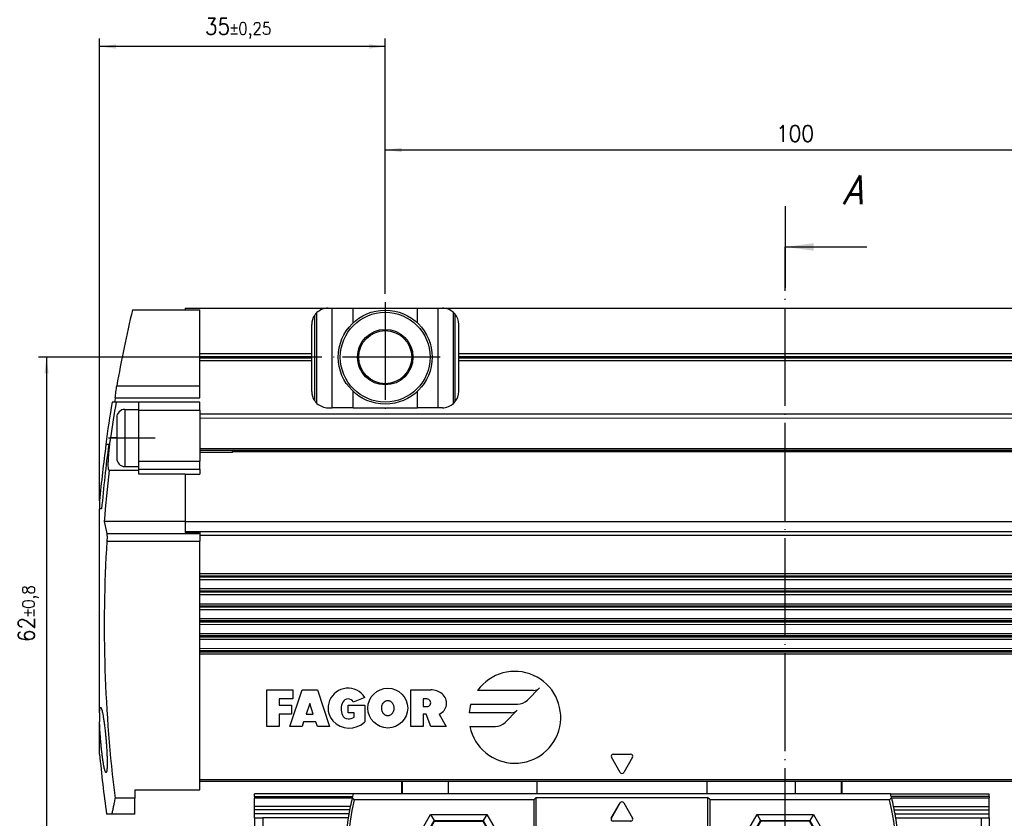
# Model space of a CAD drawing. Header units: millimetres. Extents: x -285 to 970, y -217 to 203.
# Tile 3 of 24: x -173 to -53, y -19 to 79. Entities that reach past the tile are written whole.
import ezdxf

# ---------------------------------------------------------------- set-up
doc = ezdxf.new("R2010")
doc.units = ezdxf.units.MM
doc.linetypes.add('DOT_CENTER', pattern=[14, 12, -1, 0, -1])
doc.layers.add('1', color=7, linetype='Continuous')
doc.styles.add('CONVERTER_11', font='txt.shx', dxfattribs={"width": 0.9})
doc.styles.add('CONVERTER_14', font='txt.shx', dxfattribs={"width": 0.9, "oblique": 15})
doc.dimstyles.new('ME10_DIM_37', dxfattribs={"dimtxt": 2, "dimasz": 2, "dimexe": 1, "dimexo": 1, "dimgap": 1, "dimtad": 1, "dimdsep": 46, "dimtxsty": 'CONVERTER_11', "dimsah": 1, "dimcen": 0.09, "dimclrd": 2, "dimclre": 2, "dimclrt": 2, "dimadec": 0, "dimazin": 0, "dimtol": 1, "dimtp": 0.25, "dimtm": 0.25, "dimtfac": 0.75, "dimtdec": 0, "dimtix": 1, "dimtmove": 0, "dimatfit": 3, "dimfxl": 1, "dimtolj": 1, "dimtzin": 0, "dimarcsym": 0})
doc.dimstyles.new('ME10_DIM_41', dxfattribs={"dimtxt": 2, "dimasz": 2, "dimexe": 1, "dimexo": 1, "dimgap": 1, "dimtad": 1, "dimdsep": 46, "dimtxsty": 'CONVERTER_11', "dimsah": 1, "dimcen": 0.09, "dimclrd": 2, "dimclre": 2, "dimclrt": 2, "dimadec": 0, "dimazin": 0, "dimtfac": 1, "dimtdec": 4, "dimtix": 1, "dimtmove": 0, "dimatfit": 3, "dimfxl": 1, "dimtolj": 1, "dimtzin": 0, "dimarcsym": 0})
doc.dimstyles.new('ME10_DIM_42', dxfattribs={"dimtxt": 2, "dimasz": 2, "dimexe": 1, "dimexo": 1, "dimgap": 1, "dimtad": 1, "dimdsep": 46, "dimtxsty": 'CONVERTER_11', "dimsah": 1, "dimcen": 0.09, "dimclrd": 2, "dimclre": 2, "dimclrt": 2, "dimadec": 0, "dimazin": 0, "dimtol": 1, "dimtp": 0.8, "dimtm": 0.8, "dimtfac": 0.75, "dimtdec": 0, "dimtix": 1, "dimtmove": 0, "dimatfit": 3, "dimfxl": 1, "dimtolj": 1, "dimtzin": 0, "dimarcsym": 0})
doc.dimstyles.get("Standard").update_dxf_attribs({"dimtxt": 0.18, "dimasz": 0.18, "dimexe": 0.18, "dimexo": 0.0625, "dimgap": 0.09, "dimtad": 0, "dimtih": 1, "dimtoh": 1, "dimdec": 4, "dimzin": 0, "dimdsep": 46, "dimtxsty": 'Standard', "dimcen": 0.09, "dimadec": 0, "dimazin": 0, "dimtfac": 1, "dimtdec": 4, "dimtofl": 0, "dimtmove": 0, "dimatfit": 3, "dimfxl": 1, "dimtolj": 1, "dimtzin": 0, "dimarcsym": 0})

# ---------------------------------------------------------------- blocks, each defined once
blk = doc.blocks.new('CABEZA__35', base_point=(-144.3988428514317, -41.42437540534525))
at = {"color": 7, "linetype": 'Continuous'}
for p, q in [((-126.3991338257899, -14.42322364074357), (-126.3990321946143, -15.92322363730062)), ((-72.39865371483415, -15.91956482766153), (-72.39875535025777, -14.41956483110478)), ((-132.3192012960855, -15.92362475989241), (-144.3988428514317, -15.92444321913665)), ((-144.3988209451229, -16.24775847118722), (-144.3988428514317, -15.92444321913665)), ((-144.3988209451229, -16.24775847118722), (-144.398807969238, -16.43926958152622)), ((-144.3987365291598, -17.49365383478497), (-144.398807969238, -16.43926958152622)), ((-126.3990321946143, -15.92322363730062), (-132.3192012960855, -15.92362475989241)), ((-110.1987921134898, -16.67212598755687), (-132.1955525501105, -16.67361638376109)), ((-126.2815550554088, -15.92321567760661), (-126.3990321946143, -15.92322363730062)), ((-120.6418374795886, -15.92283355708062), (-126.2815550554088, -15.92321567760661)), ((-109.8008839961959, -15.92209902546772), (-120.6418374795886, -15.92283355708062)), ((-109.8988124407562, -16.37210566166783), (-110.1987921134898, -16.67212598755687)), ((-110.1987921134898, -16.67212598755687), (-110.1973861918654, -37.42212593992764)), ((-109.8988124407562, -16.37210566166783), (-88.89881248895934, -16.37068280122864)), ((-109.8973658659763, -37.72210561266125), (-109.8988124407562, -16.37210566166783)), ((-88.99732226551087, -15.92068947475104), (-109.8008839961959, -15.92209902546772)), ((-78.15636878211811, -15.91995494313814), (-88.99732226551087, -15.92068947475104)), ((-88.89881248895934, -16.37068280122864), (-88.89736591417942, -37.72068275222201)), ((-88.59879216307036, -16.67066247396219), (-88.89881248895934, -16.37068280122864)), ((-66.60203172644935, -16.66917207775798), (-88.59879216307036, -16.67066247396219)), ((-88.59738624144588, -37.42066242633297), (-88.59879216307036, -16.67066247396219)), ((-72.51613085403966, -15.91957278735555), (-78.15636878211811, -15.91995494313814)), ((-72.39865371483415, -15.91956482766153), (-72.51613085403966, -15.91957278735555)), ((-66.4784846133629, -15.91916370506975), (-72.39865371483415, -15.91956482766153)), ((-66.4784846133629, -15.91916370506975), (-54.39884305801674, -15.9183452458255)), ((-54.39882115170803, -16.24166049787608), (-54.39884305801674, -15.9183452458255)), ((-54.39882115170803, -16.24166049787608), (-54.39880817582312, -16.43317160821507)), ((-54.39873673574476, -17.48755586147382), (-54.39880817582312, -16.43317160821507)), ((-144.3987105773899, -17.87667605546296), (-144.3987365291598, -17.49365383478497)), ((-144.3986771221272, -18.37044234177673), (-144.3987105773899, -17.87667605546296)), ((-100.7048861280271, -18.90778040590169), (-99.61520067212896, -17.02009446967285)), ((-100.6822093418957, -18.89468590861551), (-99.61519889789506, -17.04628039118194)), ((-99.18233635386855, -17.02006514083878), (-98.09239510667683, -18.90760339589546)), ((-99.18233457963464, -17.04625106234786), (-98.11507366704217, -18.89451197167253)), ((-54.39871078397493, -17.87057808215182), (-54.39873673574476, -17.48755586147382)), ((-54.39867732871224, -18.36434436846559), (-54.39871078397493, -17.87057808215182)), ((-144.3986432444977, -18.87044234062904), (-144.3986771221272, -18.37044234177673)), ((-144.3986432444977, -18.87044234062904), (-143.3986432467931, -18.87037458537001)), ((-144.3986432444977, -18.87044234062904), (-144.3971828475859, -40.42444316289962)), ((-132.9419447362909, -18.86966608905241), (-143.3986432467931, -18.87037458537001)), ((-143.3986432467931, -18.87037458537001), (-143.3971828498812, -40.42437540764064)), ((-125.3454343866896, -24.42315226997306), (-122.372429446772, -19.2729508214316)), ((-122.8489931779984, -18.44764736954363), (-122.4159667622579, -19.19755377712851)), ((-122.4159667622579, -19.19755377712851), (-122.372429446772, -19.2729508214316)), ((-122.372429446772, -19.2729508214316), (-116.4257216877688, -19.2725479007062)), ((-116.4257216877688, -19.2725479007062), (-116.3821945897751, -19.1971449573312)), ((-116.4257216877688, -19.2725479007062), (-113.4520188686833, -24.42234642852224)), ((-115.949269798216, -18.44717987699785), (-116.3821945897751, -19.1971449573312)), ((-98.30880186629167, -19.28248955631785), (-100.4884285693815, -19.28263723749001)), ((-98.33148042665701, -19.26939813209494), (-100.4657517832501, -19.26954274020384)), ((-82.37151026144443, -19.27024054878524), (-85.34451520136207, -24.4204419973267)), ((-82.84807399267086, -18.44493709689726), (-82.41504757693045, -19.19484350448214)), ((-82.41504757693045, -19.19484350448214), (-82.37151026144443, -19.27024054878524)), ((-76.42480250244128, -19.26983762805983), (-82.37151026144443, -19.27024054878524)), ((-76.42480250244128, -19.26983762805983), (-76.38127540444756, -19.19443468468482)), ((-73.4510996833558, -24.41963615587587), (-76.42480250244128, -19.26983762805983)), ((-75.94835061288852, -18.44446960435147), (-76.38127540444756, -19.19443468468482)), ((-65.85534195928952, -18.86512061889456), (-55.39864344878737, -18.8644121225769)), ((-55.39864344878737, -18.8644121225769), (-54.39864345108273, -18.86434436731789)), ((-55.39864344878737, -18.8644121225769), (-55.39718305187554, -40.41841294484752)), ((-54.39864345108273, -18.86434436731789), (-54.39867732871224, -18.36434436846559)), ((-54.39864345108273, -18.86434436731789), (-54.39718305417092, -40.4183451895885)), ((-126.2984500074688, -24.42321684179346), (-125.4324988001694, -24.42315816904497)), ((-125.4324988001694, -24.42315816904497), (-125.3454343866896, -24.42315226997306)), ((-122.3717315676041, -29.57295079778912), (-125.3454343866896, -24.42315226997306)), ((-113.4520188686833, -24.42234642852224), (-116.425023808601, -29.57254787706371)), ((-113.3649544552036, -24.42234052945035), (-113.4520188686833, -24.42234642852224)), ((-112.4990032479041, -24.42228185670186), (-113.3649544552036, -24.42234052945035)), ((-86.2975308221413, -24.42050656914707), (-85.43157961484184, -24.42044789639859)), ((-85.43157961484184, -24.42044789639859), (-85.34451520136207, -24.4204419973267)), ((-85.34451520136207, -24.4204419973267), (-82.3708123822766, -29.57024052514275)), ((-76.42410462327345, -29.56983760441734), (-73.4510996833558, -24.41963615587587)), ((-73.36403526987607, -24.41963025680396), (-73.4510996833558, -24.41963615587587)), ((-72.49808406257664, -24.41957158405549), (-73.36403526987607, -24.41963025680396)), ((-122.8481834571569, -30.39831882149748), (-122.4152586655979, -29.64835374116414)), ((-122.4152586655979, -29.64835374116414), (-122.3717315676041, -29.57295079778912)), ((-116.425023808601, -29.57254787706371), (-122.3717315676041, -29.57295079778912)), ((-116.381486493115, -29.64794492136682), (-116.425023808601, -29.57254787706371)), ((-115.9484600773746, -30.39785132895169), (-116.381486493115, -29.64794492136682)), ((-82.8472642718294, -30.39560854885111), (-82.41433948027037, -29.64564346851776)), ((-82.41433948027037, -29.64564346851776), (-82.3708123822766, -29.57024052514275)), ((-82.3708123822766, -29.57024052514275), (-76.42410462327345, -29.56983760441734)), ((-76.38056730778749, -29.64523464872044), (-76.42410462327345, -29.56983760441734)), ((-75.94754089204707, -30.39514105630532), (-76.38056730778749, -29.64523464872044)), ((-109.8973658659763, -37.72210561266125), (-130.6880993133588, -37.72351429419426)), ((-130.4890249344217, -37.42350080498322), (-110.1973861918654, -37.42212593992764)), ((-110.1973861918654, -37.42212593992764), (-109.8973658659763, -37.72210561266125)), ((-88.89736591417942, -37.72068275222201), (-88.59738624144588, -37.42066242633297)), ((-68.10663246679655, -37.7192740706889), (-88.89736591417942, -37.72068275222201)), ((-68.30574749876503, -37.41928756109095), (-88.59738624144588, -37.42066242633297)), ((-143.897148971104, -40.92440928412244), (-144.3971828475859, -40.42444316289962)), ((-143.897148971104, -40.92440928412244), (-143.3971828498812, -40.42437540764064)), ((-143.897148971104, -40.92440928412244), (-143.3971150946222, -41.42437540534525)), ((-143.3971828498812, -40.42437540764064), (-55.39718305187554, -40.41841294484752)), ((-126.3971490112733, -40.92322356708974), (-72.39714913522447, -40.91956478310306)), ((-126.3971490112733, -40.92322356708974), (-126.3971151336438, -41.42322356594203)), ((-72.39714913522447, -40.91956478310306), (-72.39711525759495, -41.41956478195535)), ((-55.39718305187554, -40.41841294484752), (-54.89714917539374, -40.91837906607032)), ((-54.89714917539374, -40.91837906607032), (-55.39711529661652, -41.41841294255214)), ((-54.39718305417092, -40.4183451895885), (-54.89714917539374, -40.91837906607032)), ((-143.3971150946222, -41.42437540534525), (-126.3971151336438, -41.42322356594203)), ((-72.39711525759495, -41.41956478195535), (-55.39711529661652, -41.41841294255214))]:
    blk.add_line(p, q, dxfattribs=at)
at = {"color": 3, "linetype": 'Continuous'}
for p, q in [((-126.2815550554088, -15.92321567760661), (-126.2816566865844, -14.42321568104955)), ((-120.6418374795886, -15.92283355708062), (-120.6419391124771, -14.42283356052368)), ((-109.8008839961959, -15.92209902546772), (-109.8009856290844, -14.42209902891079)), ((-88.9974238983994, -14.4206894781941), (-88.99732226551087, -15.92068947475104)), ((-78.15647041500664, -14.41995494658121), (-78.15636878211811, -15.91995494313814)), ((-72.51613085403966, -15.91957278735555), (-72.51623248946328, -14.41957279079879)), ((-144.3988209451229, -16.24775847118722), (-132.4009697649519, -16.24694555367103)), ((-132.4478170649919, -16.43845983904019), (-144.398807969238, -16.43926958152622)), ((-54.39882115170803, -16.24166049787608), (-66.39667233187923, -16.24247341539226)), ((-66.34979908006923, -16.43398135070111), (-54.39880817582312, -16.43317160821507)), ((-132.6848321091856, -17.49286015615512), (-144.3987365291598, -17.49365383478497)), ((-132.7622647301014, -17.87588762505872), (-144.3987105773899, -17.87667605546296)), ((-99.61520067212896, -17.02009446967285), (-99.61519889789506, -17.04628039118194)), ((-99.18233635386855, -17.02006514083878), (-99.18233457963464, -17.04625106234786)), ((-66.11264115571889, -17.48834954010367), (-54.39873673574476, -17.48755586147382)), ((-66.03515663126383, -17.871366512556), (-54.39871078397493, -17.87057808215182)), ((-132.855351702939, -18.36966022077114), (-144.3986771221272, -18.37044234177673)), ((-126.2984500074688, -24.42321684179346), (-122.8489931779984, -18.44764736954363)), ((-125.4324988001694, -24.42315816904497), (-122.4159667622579, -19.19755377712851)), ((-122.8489931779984, -18.44764736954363), (-115.949269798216, -18.44717987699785)), ((-122.4159667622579, -19.19755377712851), (-116.3821945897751, -19.1971449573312)), ((-116.3821945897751, -19.1971449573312), (-113.3649544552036, -24.42234052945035)), ((-115.949269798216, -18.44717987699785), (-112.4990032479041, -24.42228185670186)), ((-100.7048861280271, -18.90778040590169), (-100.6822093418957, -18.89468590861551)), ((-100.4884285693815, -19.28263723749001), (-100.4657517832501, -19.26954274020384)), ((-98.33148042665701, -19.26939813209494), (-98.30880186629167, -19.28248955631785)), ((-98.11507366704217, -18.89451197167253), (-98.09239510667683, -18.90760339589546)), ((-86.2975308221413, -24.42050656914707), (-82.84807399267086, -18.44493709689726)), ((-85.43157961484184, -24.42044789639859), (-82.41504757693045, -19.19484350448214)), ((-82.84807399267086, -18.44493709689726), (-75.94835061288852, -18.44446960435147)), ((-82.41504757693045, -19.19484350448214), (-76.38127540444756, -19.19443468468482)), ((-76.38127540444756, -19.19443468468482), (-73.36403526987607, -24.41963025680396)), ((-75.94835061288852, -18.44446960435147), (-72.49808406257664, -24.41957158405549)), ((-65.94200274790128, -18.36512648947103), (-54.39867732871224, -18.36434436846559)), ((-122.8481834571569, -30.39831882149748), (-126.2984500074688, -24.42321684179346)), ((-122.4152586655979, -29.64835374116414), (-125.4324988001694, -24.42315816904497)), ((-113.3649544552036, -24.42234052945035), (-116.381486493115, -29.64794492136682)), ((-112.4990032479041, -24.42228185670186), (-115.9484600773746, -30.39785132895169)), ((-82.8472642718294, -30.39560854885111), (-86.2975308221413, -24.42050656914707)), ((-82.41433948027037, -29.64564346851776), (-85.43157961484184, -24.42044789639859)), ((-73.36403526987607, -24.41963025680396), (-76.38056730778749, -29.64523464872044)), ((-72.49808406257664, -24.41957158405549), (-75.94754089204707, -30.39514105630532)), ((-116.381486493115, -29.64794492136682), (-122.4152586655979, -29.64835374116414)), ((-76.38056730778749, -29.64523464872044), (-82.41433948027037, -29.64564346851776)), ((-115.9484600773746, -30.39785132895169), (-122.8481834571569, -30.39831882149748)), ((-75.94754089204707, -30.39514105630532), (-82.8472642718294, -30.39560854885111))]:
    blk.add_line(p, q, dxfattribs=at)
at = {"color": 7, "linetype": 'Continuous'}
for centre, radius in [((-119.3982669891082, -24.42274941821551), 2.750000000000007), ((-79.39826708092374, -24.42003920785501), 2.749999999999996), ((-119.3982669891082, -24.42274941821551), 2.500000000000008), ((-79.39826708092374, -24.42003920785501), 2.500000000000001)]:
    blk.add_circle(centre, radius, dxfattribs=at)
for centre, radius, start, end in [((-99.39826703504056, -24.42139431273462), 33.69999999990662, 166.7085571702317, 202.6946056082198), ((-99.39826703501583, -24.42139431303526), 33.99999999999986, 166.4206265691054, 168.2418849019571), ((-99.398267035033, -24.42139431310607), 33.9999999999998, 166.3082129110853, 166.4206265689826), ((-99.39826703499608, -24.42139431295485), 33.99999999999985, 166.088376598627, 166.3082129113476), ((-99.39826703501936, -24.42139431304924), 33.99999999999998, 165.5263697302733, 166.0883765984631), ((-99.39826703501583, -24.42139431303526), 33.69999999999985, 337.3131585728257, 13.29920701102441), ((-99.39826703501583, -24.42139431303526), 33.99999999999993, 13.91938758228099, 14.48139445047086), ((-99.39826703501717, -24.42139431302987), 33.99999999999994, 13.69955126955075, 13.91938758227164), ((-99.3982670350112, -24.42139431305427), 33.9999999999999, 13.58713761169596, 13.69955126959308), ((-99.39826703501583, -24.42139431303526), 33.99999999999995, 11.76587927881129, 13.58713761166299), ((-99.39826703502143, -24.42139431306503), 34.00000000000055, 168.9004124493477, 169.7471682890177), ((-99.39826703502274, -24.4213943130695), 34.00000000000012, 168.2418849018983, 168.9004124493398), ((-99.39876004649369, -17.14503697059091), 0.2499143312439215, 30.00388209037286, 150.0038820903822), ((-99.39875827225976, -17.17122289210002), 0.2499143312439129, 30.00388209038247, 150.0038820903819), ((-99.39826703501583, -24.42139431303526), 33.99999999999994, 11.10735173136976, 11.76587927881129), ((-99.39826703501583, -24.42139431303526), 33.99999999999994, 10.26059589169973, 11.10735173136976), ((-99.39826703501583, -24.42139431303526), 33.9999999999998, 170.602313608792, 203.0316045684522), ((-99.39826703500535, -24.42139431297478), 34.00000000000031, 169.7471682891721, 170.6023136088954), ((-100.4884455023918, -19.03272290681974), 0.2499143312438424, 150.0038820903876, 270.0038820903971), ((-100.4657687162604, -19.01962840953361), 0.2499143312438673, 150.0038820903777, 270.0038820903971), ((-98.33149735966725, -19.01948380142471), 0.2499143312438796, 270.0038820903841, 30.00388209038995), ((-98.30881879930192, -19.03257522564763), 0.249914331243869, 270.0038820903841, 30.00388209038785), ((-99.39826703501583, -24.42139431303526), 33.99999999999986, 336.9761596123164, 9.40545057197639), ((-99.39826703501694, -24.42139431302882), 33.99999999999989, 9.40545057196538, 10.26059589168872)]:
    blk.add_arc(centre, radius, start, end, dxfattribs=at)
for points, knots in [([(-132.1955525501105, -16.67361638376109), (-132.2152827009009, -16.64867114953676), (-132.2547908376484, -16.59872017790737), (-132.3139352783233, -16.52376914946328), (-132.3730605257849, -16.44872696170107), (-132.4123987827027, -16.39868354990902), (-132.4320910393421, -16.37363240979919)], [0, 0, 0, 0, 0.0954143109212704, 0.1910600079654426, 0.2864288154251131, 0.382022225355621, 0.382022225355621, 0.382022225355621, 0.382022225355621]), ([(-66.365533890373, -16.3691560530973), (-66.38519989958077, -16.39418079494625), (-66.4245307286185, -16.44422874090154), (-66.48361781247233, -16.51924347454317), (-66.54277495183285, -16.59423158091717), (-66.5822769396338, -16.6441887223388), (-66.60203172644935, -16.66917207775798)], [0, 0, 0, 0, 0.0954824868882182, 0.1909591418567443, 0.2864723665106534, 0.3820222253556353, 0.3820222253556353, 0.3820222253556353, 0.3820222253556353]), ([(-130.6880993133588, -37.72351429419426), (-130.6715265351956, -37.69847006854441), (-130.6384175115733, -37.64843685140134), (-130.5886782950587, -37.57342617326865), (-130.5389009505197, -37.49846056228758), (-130.5056516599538, -37.44848946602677), (-130.4890249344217, -37.42350080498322)], [0, 0, 0, 0, 0.090093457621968, 0.1799882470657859, 0.2700098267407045, 0.3600538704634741, 0.3600538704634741, 0.3600538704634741, 0.3600538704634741]), ([(-68.30574749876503, -37.41928756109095), (-68.28914201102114, -37.44423695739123), (-68.25588669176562, -37.49420240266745), (-68.2060742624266, -37.56919870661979), (-68.15630034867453, -37.6442397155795), (-68.12318380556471, -37.69426959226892), (-68.10663246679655, -37.7192740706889)], [0, 0, 0, 0, 0.0899106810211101, 0.1800615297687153, 0.2700953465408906, 0.360053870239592, 0.360053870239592, 0.360053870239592, 0.360053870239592])]:
    blk.add_open_spline(points, degree=3, knots=knots, dxfattribs=at)
at = {"layer": '1', "color": 2, "linetype": 'DOT_CENTER'}
for p, q in [((-119.3982669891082, -20.67274941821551), (-119.3982669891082, -28.17274941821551)), ((-79.39826708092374, -20.67003920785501), (-79.39826708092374, -28.17003920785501)), ((-115.6482669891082, -24.42274941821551), (-123.1482669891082, -24.42274941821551)), ((-75.64826708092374, -24.42003920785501), (-83.14826708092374, -24.42003920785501))]:
    blk.add_line(p, q, dxfattribs=at)
at = {"layer": '1', "color": 30, "linetype": 'Continuous'}
for centre, radius, end in [((-119.3982669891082, -24.42274941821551), 2.999999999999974, 94.9999999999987), ((-79.39826708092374, -24.42003920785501), 3.000000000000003, 95.00000000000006)]:
    blk.add_arc(centre, radius, 175, end, dxfattribs=at)
blk = doc.blocks.new('REGLA__36', base_point=(-163.4012745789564, -18.42233367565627))
at = {"color": 7, "linetype": 'Continuous'}
for p, q in [((-152.9028742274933, 43.57498318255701), (-135.4028742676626, 43.57616889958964)), ((-152.9028742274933, 43.57498318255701), (-152.902860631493, 43.37431978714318)), ((-135.4028742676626, 43.57616889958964), (-134.9028742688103, 43.57620277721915)), ((-134.9028742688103, 43.57620277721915), (-132.343242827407, 43.57637620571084)), ((-132.343242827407, 43.57637620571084), (-124.4625057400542, 43.57691016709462)), ((-124.4625057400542, 43.57691016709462), (-121.9028742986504, 43.57708359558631)), ((-121.9028742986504, 43.57708359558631), (-121.4028742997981, 43.57711747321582)), ((-121.4028742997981, 43.57711747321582), (-35.40287449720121, 43.58294442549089)), ((-159.3681453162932, 43.37388173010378), (-152.902860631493, 43.37431978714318)), ((-152.902860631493, 43.37431978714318), (-151.1028606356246, 43.3744417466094)), ((-151.1024976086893, 38.01652651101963), (-151.1028606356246, 43.3744417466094)), ((-120.0354175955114, 31.91699702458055), (-120.0361710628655, 43.0374231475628)), ((-119.8778264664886, 42.87119723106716), (-119.8770955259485, 32.08324439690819)), ((-137.4024976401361, 38.01745475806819), (-137.4027387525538, 41.57603339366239)), ((-119.4024976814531, 38.01867435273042), (-119.4027387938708, 41.57725298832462)), ((-151.1024976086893, 38.01652651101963), (-137.4024976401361, 38.01745475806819)), ((-151.1024377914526, 37.13368380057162), (-151.1024976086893, 38.01652651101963)), ((-137.4024378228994, 37.13461204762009), (-137.4024976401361, 38.01745475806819)), ((-119.4024976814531, 38.01867435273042), (-37.40249786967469, 38.02423028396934)), ((-119.4024378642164, 37.13583164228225), (-119.4024976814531, 38.01867435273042)), ((-137.4024378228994, 37.13461204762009), (-151.1024377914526, 37.13368380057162)), ((-151.1022305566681, 34.07510521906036), (-151.1024377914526, 37.13368380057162)), ((-137.4021831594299, 33.37603341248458), (-137.4024378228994, 37.13461204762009)), ((-37.40243805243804, 37.14138757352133), (-119.4024378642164, 37.13583164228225)), ((-119.4021832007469, 33.3772530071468), (-119.4024378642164, 37.13583164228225)), ((-161.3005110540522, 34.07441423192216), (-151.1022305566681, 34.07510521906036)), ((-151.1021289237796, 32.57510522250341), (-151.1022305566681, 34.07510521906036)), ((-161.4760940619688, 32.57440233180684), (-151.1021289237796, 32.57510522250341)), ((-161.3790197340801, 32.07374545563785), (-161.8696688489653, 32.07371221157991)), ((-158.6020949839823, 32.07393360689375), (-161.3790197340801, 32.07374545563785)), ((-151.1020950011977, 32.07444177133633), (-158.6020949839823, 32.07393360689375)), ((-158.6020342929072, 31.17819391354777), (-158.6020949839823, 32.07393360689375)), ((-151.1020272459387, 31.07444177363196), (-151.1020950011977, 32.07444177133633)), ((-135.4020476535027, 31.37616892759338), (-134.9020476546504, 31.37620280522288)), ((-132.3424162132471, 31.37637623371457), (-134.9020476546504, 31.37620280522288)), ((-132.3424162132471, 31.37637623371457), (-124.4616791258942, 31.37691019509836)), ((-121.9020476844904, 31.37708362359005), (-124.4616791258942, 31.37691019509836)), ((-121.4020476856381, 31.37711750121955), (-121.9020476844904, 31.37708362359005)), ((-161.3020949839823, 30.17819391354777), (-161.3020949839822, 27.67836330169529)), ((-160.3020949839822, 31.17819391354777), (-158.6020342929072, 31.17819391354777)), ((-158.6020272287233, 31.07393360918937), (-158.6020342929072, 31.17819391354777)), ((-158.6016037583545, 24.82393362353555), (-158.6020272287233, 31.07393360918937)), ((-151.1020272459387, 31.07444177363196), (-151.1019934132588, 30.57510518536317)), ((119.8365807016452, 30.59346269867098), (-151.1019934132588, 30.57510518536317)), ((-151.1019934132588, 30.57510518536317), (-151.1019595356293, 30.07510518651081)), ((-151.1019595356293, 30.07510518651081), (-151.1017086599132, 26.37243001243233)), ((-162.6222835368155, 26.87432465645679), (-162.6480447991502, 26.8743229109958)), ((-162.2795985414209, 26.87434787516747), (-162.6222835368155, 26.87432465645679)), ((-161.3020949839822, 27.67836330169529), (-161.3020949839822, 25.17819391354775)), ((-151.1017086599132, 26.37243001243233), (-151.1016037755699, 24.82444178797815)), ((-151.1016951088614, 26.1724300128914), (118.7717455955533, 26.19071535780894)), ((-151.1016782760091, 25.92399391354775), (-147.1020949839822, 25.92399391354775)), ((-146.8533710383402, 26.17271785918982), (-147.1020949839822, 25.92399391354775)), ((-147.1020949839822, 25.92399391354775), (-147.1020949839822, 26.1727010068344)), ((-147.0295875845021, 25.99650131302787), (118.8892100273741, 26.01451871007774)), ((-160.3020949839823, 24.17819391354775), (-158.6015600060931, 24.17819391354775)), ((-158.6015600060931, 24.17819391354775), (-158.6016037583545, 24.82393362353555)), ((-158.60153688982, 23.83702079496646), (-158.6015600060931, 24.17819391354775)), ((-151.1015369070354, 23.83752895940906), (-151.1016037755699, 24.82444178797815)), ((-158.6015266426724, 23.68578312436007), (-162.2262172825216, 23.68553753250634)), ((-158.6015266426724, 23.68578312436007), (-158.60153688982, 23.83702079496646)), ((-158.6014977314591, 23.25908247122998), (-158.6015266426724, 23.68578312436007)), ((-152.9014977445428, 23.25946867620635), (-158.6014977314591, 23.25908247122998)), ((-152.9014977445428, 23.25946867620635), (-151.1014977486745, 23.25959063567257)), ((-152.9014977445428, 23.25946867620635), (-152.9011036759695, 17.44340984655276)), ((-151.1015369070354, 23.83752895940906), (-151.1014977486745, 23.25959063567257)), ((-163.4012745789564, 19.96541164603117), (-163.4012074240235, 18.9742718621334)), ((-163.1484340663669, 18.97428898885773), (-163.4012074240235, 18.9742718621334)), ((-163.3995164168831, -5.98330576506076), (-163.4012074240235, 18.9742718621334)), ((-152.9011036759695, 17.44340984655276), (-162.8250183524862, 17.44273744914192)), ((-152.9011036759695, 17.44340984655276), (-152.9011034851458, 17.44059348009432)), ((-152.9011034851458, 17.44059348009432), (120.5383027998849, 17.45912043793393)), ((-152.9011034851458, 17.44059348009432), (-152.9010205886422, 16.21712382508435)), ((-152.9010205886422, 16.21712382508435), (-152.9010127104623, 16.10084975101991)), ((-151.1010127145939, 16.10097171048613), (-152.9010127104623, 16.10084975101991)), ((-151.1010127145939, 16.10097171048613), (-151.101002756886, 15.95400588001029)), ((-151.101002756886, 15.95400588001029), (-151.1009891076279, 15.75255645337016)), ((-151.1009891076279, 15.75255645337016), (-151.1009397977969, 15.02479256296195)), ((-151.1006684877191, 11.02052660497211), (-151.1009397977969, 15.02479256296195)), ((120.2581642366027, 11.03891259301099), (-151.1006684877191, 11.02052660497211)), ((-151.1006222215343, 10.33768389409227), (-151.1006684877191, 11.02052660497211)), ((-151.1006222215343, 10.33768389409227), (119.8029151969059, 10.35603903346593)), ((-151.1005442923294, 9.18752660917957), (-151.1006222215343, 10.33768389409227)), ((119.036109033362, 9.20582978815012), (-151.1005442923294, 9.18752660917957)), ((-151.1004980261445, 8.50468389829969), (-151.1005442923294, 9.18752660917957)), ((-151.1004980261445, 8.50468389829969), (118.5808599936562, 8.52295622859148)), ((-151.1004200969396, 7.35452661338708), (-151.1004980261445, 8.50468389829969)), ((-151.1004200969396, 7.35452661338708), (119.3169899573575, 7.3728488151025)), ((-151.1003738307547, 6.67168390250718), (-151.1004200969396, 7.35452661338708)), ((-151.1003738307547, 6.67168390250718), (119.7721978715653, 6.69003694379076)), ((-151.1002959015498, 5.52152661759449), (-151.1003738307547, 6.67168390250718)), ((120.5389347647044, 5.53993160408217), (-151.1002959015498, 5.52152661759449)), ((-151.100249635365, 4.83868390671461), (-151.1002959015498, 5.52152661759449)), ((-151.100249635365, 4.83868390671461), (120.1369302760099, 4.85706165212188)), ((-151.10017170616, 3.68852662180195), (-151.100249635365, 4.83868390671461)), ((119.3701241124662, 3.70685240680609), (-151.10017170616, 3.68852662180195)), ((-151.1001254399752, 3.00568391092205), (-151.10017170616, 3.68852662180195)), ((-151.1001254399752, 3.00568391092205), (118.9148750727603, 3.02397884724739)), ((-151.1000475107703, 1.85552662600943), (-151.1001254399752, 3.00568391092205)), ((118.9830050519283, 1.87382617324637), (-151.1000475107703, 1.85552662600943)), ((-151.1000012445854, 1.17268391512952), (-151.1000475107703, 1.85552662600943)), ((119.4382129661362, 1.19101430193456), (-151.1000012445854, 1.17268391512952)), ((-151.0989579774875, -14.22489718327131), (-151.1000012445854, 1.17268391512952)), ((-163.3995164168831, -5.98330576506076), (-163.3994415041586, -7.08894281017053)), ((-163.3991726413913, -11.05708890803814), (-163.3994415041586, -7.08894281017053)), ((-151.0988769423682, -15.42089466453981), (-151.0989579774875, -14.22489718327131)), ((119.2945047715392, -14.40657660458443), (-151.0989444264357, -14.42489718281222)), ((-159.0988769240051, -15.42143670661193), (-151.0988769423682, -15.42089466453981)), ((-159.0988769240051, -15.42143670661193), (-159.0988077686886, -16.44210015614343)), ((-159.0988077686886, -16.44210015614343), (-161.4950563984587, -16.44226251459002)), ((-159.0986736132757, -18.4221001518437), (-159.0988077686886, -16.44210015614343)), ((-161.9113290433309, -18.42229072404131), (-162.5452520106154, -18.42233367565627)), ((-159.0986736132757, -18.4221001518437), (-161.9113290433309, -18.42229072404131))]:
    blk.add_line(p, q, dxfattribs=at)
at = {"color": 3, "linetype": 'Continuous'}
for p, q in [((-134.9020476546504, 31.37620280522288), (-134.9028742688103, 43.57620277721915)), ((-132.34312002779, 41.76397643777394), (-132.343242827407, 43.57637620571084)), ((-124.4623829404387, 41.76451039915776), (-124.4625057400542, 43.57691016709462)), ((-121.9020476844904, 31.37708362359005), (-121.9028742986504, 43.57708359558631)), ((-137.0694803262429, 42.68159757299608), (-137.0687749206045, 32.27051440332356)), ((-136.7687508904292, 31.91586325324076), (-136.7695043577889, 43.03628937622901)), ((-151.1024724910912, 37.64581583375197), (-137.4024725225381, 37.64674408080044)), ((-151.1024629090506, 37.50439447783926), (-137.4024629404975, 37.50532272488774)), ((-119.402472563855, 37.64796367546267), (-37.40247275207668, 37.65351960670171)), ((-119.4024629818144, 37.50654231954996), (-37.40246317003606, 37.512098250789)), ((-132.3424162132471, 31.37637623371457), (-132.3425525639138, 33.38877600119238)), ((-124.4616791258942, 31.37691019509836), (-124.4618154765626, 33.38930996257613)), ((-160.3020949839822, 31.17819391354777), (-160.3020949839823, 27.6784310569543)), ((-158.6020272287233, 31.07393360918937), (-151.1020272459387, 31.07444177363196)), ((120.1698989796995, 30.09348528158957), (-151.1019595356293, 30.07510518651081)), ((-161.3020949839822, 27.67836330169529), (-162.0499202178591, 27.6779806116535)), ((-160.3020949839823, 27.6784310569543), (-160.3020949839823, 24.17819391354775)), ((-151.1017086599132, 26.37243001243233), (118.6384182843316, 26.39070632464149)), ((-146.9228213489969, 26.10326754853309), (118.8180405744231, 26.12127288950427)), ((-158.6016037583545, 24.82393362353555), (-151.1016037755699, 24.82444178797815)), ((-158.60153688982, 23.83702079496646), (-151.1015369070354, 23.83752895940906)), ((-162.520053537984, 15.95323217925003), (-151.101002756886, 15.95400588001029)), ((-152.9010205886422, 16.21712382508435), (119.7226195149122, 16.2355955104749)), ((-151.1009891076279, 15.75255645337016), (119.4128126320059, 15.7708851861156)), ((-162.5029441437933, 15.02402001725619), (-151.1009397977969, 15.02479256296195)), ((120.0776822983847, 10.76818968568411), (-151.100650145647, 10.74981592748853)), ((119.983397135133, 10.62676194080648), (-151.1006405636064, 10.60839457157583)), ((118.8556270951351, 8.93510688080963), (-151.1005259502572, 8.91681593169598)), ((118.7613419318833, 8.79367913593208), (-151.1005163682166, 8.77539457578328)), ((119.4974555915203, 7.10215036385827), (-151.1004017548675, 7.08381593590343)), ((119.5917322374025, 6.96073539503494), (-151.1003921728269, 6.94239457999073)), ((120.4116973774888, 5.26921230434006), (-151.1002775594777, 5.25081594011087)), ((120.317412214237, 5.1277845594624), (-151.1002679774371, 5.10939458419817)), ((119.1896421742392, 3.43612949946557), (-151.1001533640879, 3.41781594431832)), ((119.0953570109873, 3.29470175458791), (-151.1001437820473, 3.27639458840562)), ((119.1634706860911, 1.60312772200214), (-151.1000291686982, 1.58481594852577)), ((119.2577473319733, 1.46171275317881), (-151.1000195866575, 1.44339459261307)), ((-142.8997066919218, -3.17434161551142), (-139.7122066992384, -3.17412564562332)), ((-142.8994017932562, -7.6743416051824), (-142.8997066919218, -3.17434161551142)), ((-140.0869017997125, -7.67415104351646), (-138.5872067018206, -3.1740494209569)), ((-139.7122066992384, -3.17412564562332), (-139.7121304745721, -4.29912564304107)), ((-138.5872067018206, -3.1740494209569), (-136.7122067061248, -3.17392237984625)), ((-136.7122067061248, -3.17392237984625), (-135.2119018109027, -7.67382073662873)), ((-125.2587664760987, -3.17314634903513), (-122.8212664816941, -3.17298119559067)), ((-125.2584615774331, -7.6731463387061), (-125.2587664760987, -3.17314634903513)), ((-110.2277760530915, -3.25673073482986), (-117.0864474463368, -3.25719544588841)), ((-110.9898441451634, -4.44994245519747), (-109.492014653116, -2.9519099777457)), ((-139.7121304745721, -4.29912564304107), (-141.3996304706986, -4.29923998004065)), ((-141.3996304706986, -4.29923998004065), (-141.3995796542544, -5.04923997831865)), ((-130.9081836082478, -4.11102912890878), (-132.3094766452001, -4.67362407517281)), ((-123.2899402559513, -4.29801295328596), (-123.7586902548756, -4.29804471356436)), ((-123.7586902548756, -4.29804471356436), (-123.7586267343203, -5.23554471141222)), ((-141.3995796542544, -5.04923997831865), (-139.8995796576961, -5.04913834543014)), ((-139.8995796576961, -5.04913834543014), (-139.8995034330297, -6.17413834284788)), ((-137.6495923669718, -4.86148589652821), (-138.0870034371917, -6.17401553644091)), ((-137.2120034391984, -6.1739562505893), (-137.6495923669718, -4.86148589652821)), ((-132.9589702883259, -5.04866808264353), (-130.8964702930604, -5.04852833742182)), ((-132.9589067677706, -5.98616808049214), (-132.9589702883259, -5.04866808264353)), ((-132.2089067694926, -5.98611726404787), (-132.9589067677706, -5.98616808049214)), ((-132.2088686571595, -6.54861726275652), (-132.2089067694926, -5.98611726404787)), ((-130.8964702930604, -5.04852833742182), (-130.8963305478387, -7.11102833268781)), ((-123.7586267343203, -5.23554471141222), (-123.289876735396, -5.23551295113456)), ((-112.9555273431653, -5.98485168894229), (-118.1209330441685, -5.98520167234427)), ((-117.9159306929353, -4.9446348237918), (-112.1829707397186, -4.94424638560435)), ((-113.7175954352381, -7.17806340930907), (-112.2197659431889, -5.68003093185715)), ((-139.8995034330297, -6.17413834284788), (-141.399503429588, -6.1742399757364)), ((-141.399503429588, -6.1742399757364), (-141.3994017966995, -7.67423997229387)), ((-138.3994399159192, -7.11153670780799), (-138.5869018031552, -7.67404941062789)), ((-136.8994399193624, -7.1114350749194), (-138.3994399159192, -7.11153670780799)), ((-138.0870034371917, -6.17401553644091), (-137.2120034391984, -6.1739562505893)), ((-136.7119018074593, -7.67392236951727), (-136.8994399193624, -7.1114350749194)), ((-123.3835632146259, -6.17301930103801), (-123.7585632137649, -6.17304470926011)), ((-123.7585632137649, -6.17304470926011), (-123.7584615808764, -7.67304470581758)), ((-122.8209615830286, -7.67298118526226), (-123.3835632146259, -6.17301930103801)), ((-121.781427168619, -6.17291074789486), (-120.9474085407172, -7.67285424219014)), ((-141.3994017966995, -7.67423997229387), (-142.8994017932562, -7.6743416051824)), ((-138.5869018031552, -7.67404941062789), (-140.0869017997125, -7.67415104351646)), ((-135.2119018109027, -7.67382073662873), (-136.7119018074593, -7.67392236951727)), ((-123.7584615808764, -7.67304470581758), (-125.2584615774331, -7.6731463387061)), ((-120.9474085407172, -7.67285424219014), (-122.8209615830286, -7.67298118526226)), ((-118.0353722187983, -7.67257905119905), (-114.910722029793, -7.67236733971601)), ((-99.61545293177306, -13.29636655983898), (-100.6827138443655, -11.44810565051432)), ((-100.4663070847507, -11.07321949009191), (-98.33203572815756, -11.07307488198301)), ((-98.11557816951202, -11.44793171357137), (-99.18258861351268, -13.2963372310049)), ((119.4278441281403, -14.2065675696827), (-151.0989579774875, -14.22489718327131))]:
    blk.add_line(p, q, dxfattribs=at)
at = {"color": 7, "linetype": 'Continuous'}
for radius in [5.749999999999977, 5.499999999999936, 3.399999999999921, 3.249999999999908]:
    blk.add_circle((-128.4024677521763, 37.57664320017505), radius, dxfattribs=at)
at = {"color": 3, "linetype": 'Continuous'}
blk.add_circle((-128.0872101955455, -5.42333799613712), 2.437500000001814, dxfattribs=at)
at = {"color": 7, "linetype": 'Continuous'}
for centre, radius, start, end in [((-135.4027387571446, 41.57616890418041), 2.000000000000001, 90.0038820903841, 133.1085559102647), ((-121.4027387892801, 41.5771174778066), 2.000000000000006, 46.89920827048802, 90.0038820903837), ((3.86928768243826, 4.60375975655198), 167.7783713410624, 166.639372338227, 169.8833806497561), ((-135.4027387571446, 41.57616890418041), 1.999999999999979, 146.4465723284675, 180.0038820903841), ((-135.4027387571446, 41.57616890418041), 1.999999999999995, 133.1085559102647, 146.4465723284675), ((-121.4027387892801, 41.5771174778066), 2.000000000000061, 40.31879126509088, 46.89920827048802), ((-121.4027387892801, 41.5771174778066), 2.000000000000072, 0.00388209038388, 40.31879126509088), ((3.86928768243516, 4.60375975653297), 167.6945202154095, 170.3984622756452, 170.5719109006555), ((-135.4021831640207, 33.3761689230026), 1.999999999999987, 180.0038820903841, 213.5611918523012), ((-121.4021831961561, 33.37711749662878), 1.999999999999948, 319.6889729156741, 0.00388209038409), ((3.86928768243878, 4.60375975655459), 168, 170.5892175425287, 172.3822836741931), ((3.86928768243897, 4.60375975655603), 167.5159789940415, 170.5617662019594, 172.0827123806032), ((-135.4021831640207, 33.3761689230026), 1.999999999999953, 213.5611918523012, 226.8992082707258), ((-135.4021831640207, 33.3761689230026), 1.999999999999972, 226.8992082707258, 270.0038820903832), ((-121.4021831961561, 33.37711749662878), 2.000000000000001, 270.0038820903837, 313.1085559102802), ((-121.4021831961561, 33.37711749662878), 2, 313.1085559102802, 319.6889729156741), ((-160.3020949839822, 30.17819391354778), 0.9999999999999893, 90, 180.0000000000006), ((3.86928768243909, 4.60375975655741), 167.9744663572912, 172.3811182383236, 174.7528374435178), ((3.86928768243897, 4.60375975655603), 167.6348158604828, 172.3655814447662, 175.0822716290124), ((-160.3020949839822, 25.17819391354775), 1, 180, 269.9999999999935), ((3.86928768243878, 4.60375975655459), 167.1880109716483, 173.4463422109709, 175.5957117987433), ((-139.1123742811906, 21.52174776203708), 24.06091881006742, 189.7604033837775, 193.3815142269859), ((3.86928768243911, 4.60375975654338), 166.6982343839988, 176.4161201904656, 187.2530756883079), ((3.86928768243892, 4.60375975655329), 168, 185.3488405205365, 187.8777612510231)]:
    blk.add_arc(centre, radius, start, end, dxfattribs=at)
at = {"color": 3, "linetype": 'Continuous'}
for centre, radius, start, end in [((-112.5244780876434, -6.54728354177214), 5.624610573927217, 191.5408411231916, 144.2008920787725), ((-132.9620542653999, -5.42366829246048), 2.437500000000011, 32.5828524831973, 219.6016209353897), ((-122.821117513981, -5.37159599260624), 2.198614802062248, 50.76519196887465, 90.00388209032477), ((-110.2278465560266, -2.21617778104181), 1.040552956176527, 270.0038820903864, 315.0038820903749), ((-131.8339385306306, -5.51734185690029), 1.968750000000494, 154.6269485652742, 202.6237470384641), ((-132.9611013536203, -5.04867123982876), 0.7518478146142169, 29.92288025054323, 150.0848839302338), ((-123.2899084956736, -4.76676295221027), 0.4687500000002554, 270.0038820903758, 90.00388209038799), ((-122.3660056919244, -4.81426540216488), 1.479070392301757, 293.2805526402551, 50.76519196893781), ((-112.1830850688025, -3.25686321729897), 1.687383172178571, 270.0038820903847, 315.0038820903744), ((-112.5244780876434, -6.54728354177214), 5.624610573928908, 163.4450335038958, 174.2647116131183), ((-112.9555978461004, -4.94429873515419), 1.040552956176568, 270.0038820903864, 315.0038820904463), ((-132.8012704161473, -5.067311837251), 2.793845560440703, 223.132846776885, 312.9871523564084), ((-132.9589067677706, -5.98616808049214), 0.7499999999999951, 202.6237470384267, 270.0038820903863), ((-132.9589639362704, -5.14241808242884), 1.593749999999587, 270.0038820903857, 298.0763690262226), ((-114.9108363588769, -5.98498417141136), 1.687383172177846, 270.0038820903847, 315.0038820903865), ((-100.4662901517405, -11.3231338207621), 0.2499143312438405, 90.00388209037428, 210.0038820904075), ((-98.33201879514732, -11.32298921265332), 0.2499143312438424, 330.0038820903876, 90.00388209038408), ((-99.399029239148, -13.17139473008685), 0.2499143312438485, 210.003882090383, 330.0038820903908)]:
    blk.add_arc(centre, radius, start, end, dxfattribs=at)
at = {"color": 7, "linetype": 'Continuous'}
for points, knots in [([(-161.4760940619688, 32.57440233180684), (-161.4485279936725, 32.82453660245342), (-161.3933813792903, 33.32493633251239), (-161.3314732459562, 33.82454460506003), (-161.3005110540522, 34.07441423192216)], [0, 0, 0, 0, 0.7549363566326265, 1.51026866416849, 1.51026866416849, 1.51026866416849, 1.51026866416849]), ([(-162.2262172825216, 23.68553753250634), (-162.2345013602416, 23.69360604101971), (-162.2584343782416, 23.71691624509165), (-162.2820726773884, 23.7858327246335), (-162.3072570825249, 23.90099972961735), (-162.3266593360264, 24.09868226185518), (-162.335113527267, 24.36207265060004), (-162.3319389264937, 24.65705067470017), (-162.3193338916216, 25.01068380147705), (-162.2957617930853, 25.4065760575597), (-162.2621157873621, 25.82930502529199), (-162.2293452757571, 26.17913022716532), (-162.1967415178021, 26.49517507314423), (-162.1593593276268, 26.82877449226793), (-162.1104841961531, 27.23169776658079), (-162.0710546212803, 27.52224573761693), (-162.0499202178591, 27.6779806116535)], [0, 0, 0, 0, 0.0343849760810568, 0.0993394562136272, 0.2122349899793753, 0.3905459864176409, 0.692534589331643, 1.003388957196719, 1.275080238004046, 1.754130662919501, 2.192989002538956, 2.54723735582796, 2.80817466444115, 3.146146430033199, 3.554288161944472, 4.025769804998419, 4.025769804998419, 4.025769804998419, 4.025769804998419]), ([(-162.520053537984, 15.95323217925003), (-162.5152425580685, 15.92836901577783), (-162.5056966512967, 15.87903561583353), (-162.498077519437, 15.80002769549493), (-162.4914594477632, 15.7024477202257), (-162.4878383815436, 15.58646081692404), (-162.4871267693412, 15.45320794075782), (-162.489451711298, 15.31539965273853), (-162.4944702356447, 15.17123402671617), (-162.5000977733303, 15.07346901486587), (-162.5029441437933, 15.02402001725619)], [0, 0, 0, 0, 0.0759303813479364, 0.1506607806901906, 0.2378916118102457, 0.3693660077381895, 0.4986846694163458, 0.6376364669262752, 0.782820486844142, 0.9314089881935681, 0.9314089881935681, 0.9314089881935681, 0.9314089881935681]), ([(-163.3995164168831, -5.983305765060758), (-163.3959430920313, -5.898950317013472), (-163.3889794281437, -5.734559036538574), (-163.3578872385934, -5.535781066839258), (-163.3406711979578, -5.382572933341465), (-163.2901181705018, -5.341530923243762), (-163.2740131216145, -5.32845587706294)], [0, 0, 0, 0, 0.2516218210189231, 0.4903587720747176, 0.6203553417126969, 0.6811310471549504, 0.6811310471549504, 0.6811310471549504, 0.6811310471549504]), ([(-163.2740131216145, -5.32845587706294), (-163.2555699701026, -5.341670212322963), (-163.1986530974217, -5.382450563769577), (-163.1545798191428, -5.536921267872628), (-163.0905080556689, -5.738864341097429), (-163.0259262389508, -6.04135036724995), (-162.9546416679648, -6.421020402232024), (-162.8796452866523, -6.900964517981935), (-162.8230670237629, -7.315742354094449), (-162.778821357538, -7.669854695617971), (-162.7436411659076, -7.96855702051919), (-162.7019047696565, -8.350387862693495), (-162.6561899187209, -8.808348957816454), (-162.6108673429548, -9.315462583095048), (-162.570984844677, -9.823260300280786), (-162.5396831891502, -10.28319385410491), (-162.5172287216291, -10.66670931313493), (-162.5022106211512, -10.96671569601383), (-162.4870395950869, -11.3204785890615), (-162.474027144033, -11.7339209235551), (-162.4682566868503, -12.21295820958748), (-162.4756670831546, -12.59510513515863), (-162.4888379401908, -12.90346358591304), (-162.5202107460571, -13.11103593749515), (-162.5371032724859, -13.27127223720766), (-162.5893124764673, -13.31466990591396), (-162.6058431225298, -13.32841062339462)], [0, 0, 0, 0, 0.066861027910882, 0.2063378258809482, 0.4558543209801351, 0.7156166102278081, 1.128406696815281, 1.617070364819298, 2.171837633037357, 2.384459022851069, 2.687635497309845, 3.074135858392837, 3.536756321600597, 4.068325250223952, 4.601510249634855, 5.064809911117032, 5.451296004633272, 5.75400764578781, 5.965955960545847, 6.513518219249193, 6.995226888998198, 7.401797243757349, 7.663260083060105, 7.913385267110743, 8.049373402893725, 8.112379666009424, 8.112379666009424, 8.112379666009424, 8.112379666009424]), ([(-162.6058431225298, -13.32841062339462), (-162.6245648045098, -13.31496966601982), (-162.6824315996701, -13.27342507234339), (-162.7121879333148, -13.16368928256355), (-162.7572491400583, -13.03276129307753), (-162.799720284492, -12.86417706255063), (-162.8588204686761, -12.59895381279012), (-162.9223414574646, -12.25213354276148), (-162.9843634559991, -11.86271768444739), (-163.0338977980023, -11.51483450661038), (-163.0711646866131, -11.23106024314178), (-163.1039089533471, -10.96747000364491), (-163.1389814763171, -10.66768924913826), (-163.1805513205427, -10.28465826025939), (-163.2260269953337, -9.825419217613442), (-163.2689350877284, -9.340907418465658), (-163.3050918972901, -8.879817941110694), (-163.3320734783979, -8.49144202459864), (-163.3528671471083, -8.154878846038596), (-163.3705914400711, -7.828424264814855), (-163.387161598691, -7.473934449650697), (-163.3952217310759, -7.221238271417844), (-163.3994415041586, -7.088942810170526)], [0, 0, 0, 0, 0.0679088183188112, 0.209899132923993, 0.3204116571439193, 0.4888644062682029, 0.7286797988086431, 1.136776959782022, 1.545762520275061, 1.911801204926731, 2.190868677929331, 2.404395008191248, 2.708643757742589, 3.096335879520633, 3.560219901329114, 4.093076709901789, 4.55553027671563, 4.947714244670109, 5.260999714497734, 5.567135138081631, 5.928516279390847, 6.325599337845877, 6.325599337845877, 6.325599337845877, 6.325599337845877]), ([(-161.4950563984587, -16.44226251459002), (-161.5335224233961, -16.63067635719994), (-161.6078418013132, -16.9947066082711), (-161.7158300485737, -17.51306344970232), (-161.8156832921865, -17.98475711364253), (-161.8803716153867, -18.280675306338), (-161.9113290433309, -18.42229072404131)], [0, 0, 0, 0, 0.5769003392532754, 1.11461649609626, 1.588455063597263, 2.023332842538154, 2.023332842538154, 2.023332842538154, 2.023332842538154])]:
    blk.add_open_spline(points, degree=3, knots=knots, dxfattribs=at)
at = {"color": 3, "linetype": 'Continuous'}
blk.add_open_spline([(-128.0872737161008, -4.485837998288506), (-128.0986791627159, -4.486031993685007), (-128.1237385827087, -4.486458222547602), (-128.1893273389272, -4.492654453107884), (-128.2761736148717, -4.512531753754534), (-128.3688661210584, -4.552219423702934), (-128.4432023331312, -4.596430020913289), (-128.5143121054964, -4.650037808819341), (-128.5928384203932, -4.726270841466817), (-128.68883853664, -4.851856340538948), (-128.777227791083, -5.031196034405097), (-128.8195538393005, -5.201881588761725), (-128.8346014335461, -5.331630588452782), (-128.8387969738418, -5.423520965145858), (-128.8338320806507, -5.538200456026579), (-128.8126691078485, -5.677520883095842), (-128.7704939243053, -5.821235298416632), (-128.7111664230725, -5.949144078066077), (-128.6538603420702, -6.040298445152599), (-128.5787633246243, -6.136421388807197), (-128.4727563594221, -6.236865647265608), (-128.3306687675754, -6.316430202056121), (-128.1997273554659, -6.353891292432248), (-128.0871136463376, -6.364122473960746), (-127.9746234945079, -6.353890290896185), (-127.852358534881, -6.318883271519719), (-127.7350870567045, -6.256388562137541), (-127.6403872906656, -6.179667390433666), (-127.5609002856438, -6.095146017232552), (-127.4937244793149, -6.002026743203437), (-127.4376436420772, -5.896830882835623), (-127.3998755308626, -5.802628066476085), (-127.3768252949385, -5.727167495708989), (-127.3622766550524, -5.66555845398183), (-127.3499936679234, -5.601564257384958), (-127.3395725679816, -5.517419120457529), (-127.3352188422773, -5.40747420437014), (-127.3435456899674, -5.276468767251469), (-127.3689038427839, -5.141454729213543), (-127.4083440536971, -5.018576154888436), (-127.4521070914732, -4.921214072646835), (-127.4928136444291, -4.849792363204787), (-127.5445073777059, -4.773355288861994), (-127.6098660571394, -4.695671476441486), (-127.6922850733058, -4.623774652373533), (-127.7856709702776, -4.561330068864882), (-127.9018501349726, -4.508568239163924), (-128.0071254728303, -4.488826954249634), (-128.069679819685, -4.485988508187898), (-128.0814130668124, -4.485888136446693), (-128.0872737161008, -4.485837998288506)], degree=3, knots=[0, 0, 0, 0, 0.0342107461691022, 0.07516596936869, 0.1974834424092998, 0.2995552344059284, 0.3764534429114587, 0.4564508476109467, 0.5662025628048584, 0.703710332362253, 0.9288317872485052, 1.160689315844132, 1.227211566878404, 1.320584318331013, 1.436324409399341, 1.571013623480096, 1.742439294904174, 1.883698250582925, 1.992692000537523, 2.064649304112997, 2.249404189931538, 2.426576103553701, 2.547481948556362, 2.655496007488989, 2.763983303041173, 2.884509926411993, 3.034685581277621, 3.15920369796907, 3.248528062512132, 3.382168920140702, 3.502279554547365, 3.605308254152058, 3.686172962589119, 3.738748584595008, 3.795158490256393, 3.881588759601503, 3.992851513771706, 4.124775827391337, 4.274568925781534, 4.403745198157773, 4.511028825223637, 4.594230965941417, 4.650022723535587, 4.787758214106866, 4.897341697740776, 4.976990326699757, 5.124225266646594, 5.27687939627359, 5.294495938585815, 5.312076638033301, 5.312076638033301, 5.312076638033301, 5.312076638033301], dxfattribs=at)
at = {"layer": '1', "color": 2, "linetype": 'DOT_CENTER'}
for p, q in [((-128.4024677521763, 44.32664320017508), (-128.4024677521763, 30.82664320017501)), ((-121.6524677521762, 37.57664320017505), (-135.1524677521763, 37.57664320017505)), ((-162.3020949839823, 27.67819391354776), (-156.6015600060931, 27.67819391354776))]:
    blk.add_line(p, q, dxfattribs=at)
blk = doc.blocks.new('Regla_G2_cm340-T__37', base_point=(-163.4012745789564, -41.42437540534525))
for name, p in [('REGLA__36', (-163.4012745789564, -18.42233367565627)), ('CABEZA__35', (-144.3988428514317, -41.42437540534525))]:
    blk.add_blockref(name, p)
blk = doc.blocks.new('*D76')
at = {"layer": '1', "color": 2, "linetype": 'Continuous'}
for p, q in [((-163.4012074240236, 19.9742718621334), (-163.4012074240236, 76.63417801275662)), ((-128.4024677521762, 45.3266432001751), (-128.4024677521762, 76.63417801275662)), ((-128.4024677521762, 75.63417801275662), (-163.4012074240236, 75.63417801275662))]:
    blk.add_line(p, q, dxfattribs=at)
at = {"layer": '1', "color": 2}
for points in [[(-161.4012074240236, 75.89748300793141), (-161.4012074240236, 75.37087301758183), (-163.4012074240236, 75.63417801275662)], [(-130.4024677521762, 75.37087301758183), (-130.4024677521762, 75.89748300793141), (-128.4024677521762, 75.63417801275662)]]:
    blk.add_solid(points, dxfattribs=at)
at = {"layer": '1', "color": 2, "insert": (-150.4893375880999, 76.63417801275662), "char_height": 2, "attachment_point": 7, "rotation": 0.00013888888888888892, "line_spacing_factor": 0.60024009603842, "style": 'CONVERTER_11'}
blk.add_mtext('\\C2;35\\C2;\\H1.5;{\\Fgdt;`}0,25', dxfattribs=at)
blk = doc.blocks.new('*D80')
at = {"layer": '1', "color": 2, "linetype": 'Continuous'}
for p, q in [((-128.4024677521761, 45.32664320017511), (-128.4024677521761, 63.9643163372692)), ((-28.40246798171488, 45.3334187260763), (-28.40246798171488, 63.9643163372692)), ((-128.4024677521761, 62.9643163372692), (-28.40246798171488, 62.9643163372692))]:
    blk.add_line(p, q, dxfattribs=at)
at = {"layer": '1', "color": 2}
for points in [[(-126.4024677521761, 63.22762133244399), (-126.4024677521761, 62.7010113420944), (-128.4024677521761, 62.9643163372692)], [(-30.40246798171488, 62.7010113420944), (-30.40246798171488, 63.22762133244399), (-28.40246798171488, 62.9643163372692)]]:
    blk.add_solid(points, dxfattribs=at)
at = {"layer": '1', "color": 2, "insert": (-80.5024678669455, 63.9643163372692), "char_height": 2, "attachment_point": 7, "rotation": 0.00013888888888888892, "line_spacing_factor": 0.60024009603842, "style": 'CONVERTER_11'}
blk.add_mtext('100', dxfattribs=at)
blk = doc.blocks.new('*D81')
at = {"layer": '1', "color": 2, "linetype": 'Continuous'}
for p, q in [((-136.1524677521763, 37.57664320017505), (-170.903457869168, 37.57664320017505)), ((-169.903457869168, 37.57664320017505), (-169.903457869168, -24.42274941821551)), ((-160.977561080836, -24.42274941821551), (-170.903457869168, -24.42274941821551)), ((-124.1482669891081, -24.42274941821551), (-156.705671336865, -24.42274941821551))]:
    blk.add_line(p, q, dxfattribs=at)
at = {"layer": '1', "color": 2}
for points in [[(-169.6401528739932, 35.57664320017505), (-170.1667628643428, 35.57664320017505), (-169.903457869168, 37.57664320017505)], [(-170.1667628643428, -22.42274941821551), (-169.6401528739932, -22.42274941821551), (-169.903457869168, -24.42274941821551)]]:
    blk.add_solid(points, dxfattribs=at)
at = {"layer": '1', "color": 2, "insert": (-170.903457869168, 2.66444689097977), "char_height": 2, "attachment_point": 7, "rotation": 90, "line_spacing_factor": 0.60024009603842, "style": 'CONVERTER_11'}
blk.add_mtext('\\C2;62\\C2;\\H1.5;{\\Fgdt;`}0,8', dxfattribs=at)
blk = doc.blocks.new('A-A__34', base_point=(-25, 0))
at = {"layer": '1', "color": 2, "linetype": 'DOT_CENTER'}
blk.add_line((-79.39971771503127, -81.1874020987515), (-79.39971771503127, 51.07801881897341), dxfattribs=at)
at = {"layer": '1', "color": 7}
blk.add_solid([(-75.89971771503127, 51.5388025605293), (-75.89971771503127, 50.61723507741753), (-79.39971771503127, 51.07801881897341)], dxfattribs=at)
at = {"layer": '1', "color": 7, "insert": (-71.14971771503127, 58.07801881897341), "char_height": 3.5, "attachment_point": 5, "line_spacing_factor": 1.20048019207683, "style": 'CONVERTER_14'}
blk.add_mtext('A', dxfattribs=at)
at = {"layer": '1', "color": 7, "linetype": 'Continuous', "has_arrowhead": 0}
for points in [[(-79.39971771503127, 56.07801881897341), (-79.39971771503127, 51.07801881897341)], [(-79.39971771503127, 51.07801881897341), (-79.39971771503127, 46.07801881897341)], [(-79.39971771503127, 51.07801881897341), (-69.39971771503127, 51.07801881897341)]]:
    blk.add_leader(points, dimstyle='Standard', dxfattribs=at)
blk = doc.blocks.new('A__38', base_point=(16.99999999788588, 0.99999999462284))
blk.add_blockref('Regla_G2_cm340-T__37', (-163.4012745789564, -41.42437540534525))
at = {"layer": '1'}
blk.add_blockref('A-A__34', (-25, 0), dxfattribs=at)
for base, p1, dimstyle, picture, middle in [((-128.4024677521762, 75.63417801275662), (-163.4012074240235, 18.9742718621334), 'ME10_DIM_37', '*D76', (-145.9018375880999, 77.63417801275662)), ((-128.4024677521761, 62.9643163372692), (-28.40246798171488, 44.33341872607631), 'ME10_DIM_41', '*D80', (-78.4024678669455, 64.9643163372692))]:
    dim = blk.add_linear_dim(base=base, p1=p1, p2=(-128.4024677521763, 44.32664320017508), dimstyle=dimstyle, dxfattribs=at)
    dim.commit()
    dim.dimension.update_dxf_attribs({"geometry": picture, "text_midpoint": middle, "text_rotation": 0.00013888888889})
dim = blk.add_linear_dim(base=(-169.903457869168, 37.57664320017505), p1=(-123.1482669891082, -24.42274941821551), p2=(-135.1524677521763, 37.57664320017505), angle=90, dimstyle='ME10_DIM_42', dxfattribs=at)
dim.commit()
dim.dimension.update_dxf_attribs({"geometry": '*D81', "text_midpoint": (-171.903457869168, 6.57694689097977), "text_rotation": 90})

msp = doc.modelspace()

# ---------------------------------------------------------------- block references
msp.add_blockref('A__38', (16.99999999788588, 0.99999999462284))

doc.saveas('drawing.dxf')
